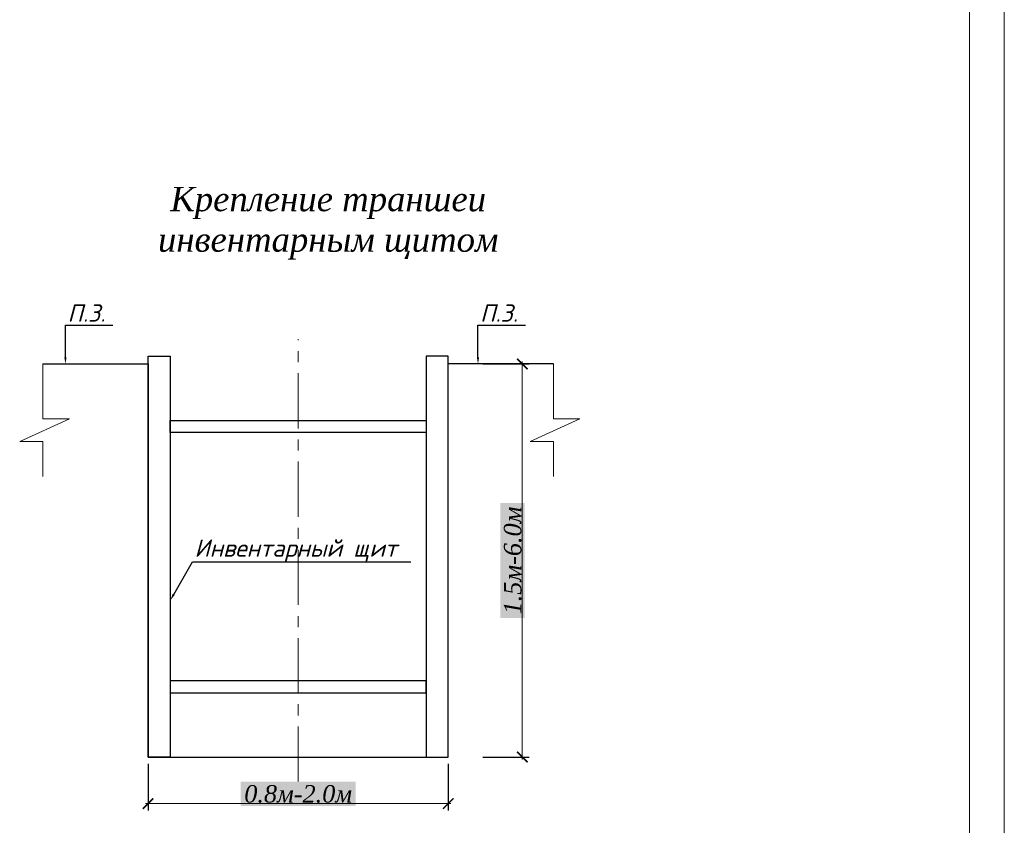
# Model space of a CAD drawing. Extents: x 0 to 362422, y 0 to 4201735.
# Tile 72 of 256: x 360652 to 360794, y 4199217 to 4199333. Entities that reach past the tile are written whole.
import ezdxf
from ezdxf import colors
from ezdxf.entities.mleader import LeaderData, LeaderLine
from ezdxf.math import Vec2, Vec3

# ---------------------------------------------------------------- set-up
doc = ezdxf.new("R2010")
doc.units = 0
doc.header["$LTSCALE"] = 0.5
doc.header["$MEASUREMENT"] = 0
doc.header["$PDMODE"] = 32
doc.header["$PDSIZE"] = 0.3
doc.linetypes.add('осевая', pattern=[50.8, 31.75, -6.35, 6.35, -6.35])
doc.styles.add('ISOCPEUR', font='isocpeui.ttf', dxfattribs={"height": 250})
doc.styles.add('Times', font='timesi.ttf', dxfattribs={"height": 2})
doc.linetypes.add('119_1_5', pattern='A,4,-1,[129,yszn.shx,S=0.5,R=0,X=0,Y=0],0.35,[131,yszn.shx,S=0.5,R=0,X=0,Y=0],3.3,[130,yszn.shx,S=0.5,R=0,X=0,Y=0],0.35,[128,yszn.shx,S=0.5,R=0,X=0,Y=0],-1', length=10)
doc.dimstyles.new('!Oxunjon', dxfattribs={"dimtxt": 2, "dimasz": 1.5, "dimexe": 1, "dimexo": 0.0625, "dimgap": 0.09, "dimtad": 1, "dimdec": 1, "dimzin": 0, "dimdsep": 46, "dimtxsty": 'Standard', "dimblk": 'ARCHTICK', "dimcen": 0.3, "dimdle": 0.35, "dimclrd": 1, "dimclre": 1, "dimclrt": 1, "dimadec": 0, "dimazin": 0, "dimtfac": 1, "dimtdec": 1, "dimtofl": 0, "dimtmove": 0, "dimatfit": 3, "dimldrblk": 'ARCHTICK', "dimfxl": 1, "dimtolj": 1, "dimtzin": 0, "dimlwd": 0, "dimarcsym": 1})

# ---------------------------------------------------------------- blocks, each defined once
blk = doc.blocks.new('_ArchTick')
at = {"color": 0, "linetype": 'ByBlock', "const_width": 0.15}
blk.add_lwpolyline([(-0.5, -0.5), (0.5, 0.5)], dxfattribs=at)
blk = doc.blocks.new('*D546')
at = {"color": 1, "lineweight": -2, "transparency": 16777216}
for p, q in [((360670.42, 4199225.72), (360670.42, 4199219.02)), ((360713.63, 4199225.72), (360713.63, 4199219.02))]:
    blk.add_line(p, q, dxfattribs=at)
at = {"color": 1, "lineweight": 0, "transparency": 16777216}
blk.add_line((360670.07, 4199220.02), (360713.98, 4199220.02), dxfattribs=at)
at = {"layer": 'Defpoints', "color": 0, "lineweight": 50, "transparency": 16777216}
for p in [(360670.42, 4199226.72), (360713.63, 4199226.72), (360713.63, 4199220.02)]:
    blk.add_point(p, dxfattribs=at)
at = {"color": 1, "lineweight": 0, "transparency": 16777216, "xscale": 1.5, "yscale": 1.5, "zscale": 1.5, "rotation": 180}
blk.add_blockref('_ArchTick', (360670.42, 4199220.02), dxfattribs=at)
at = {"color": 1, "lineweight": 0, "transparency": 16777216, "xscale": 1.5, "yscale": 1.5, "zscale": 1.5}
blk.add_blockref('_ArchTick', (360713.63, 4199220.02), dxfattribs=at)
at = {"color": 1, "transparency": 16777216, "insert": (360692.03, 4199221.4), "char_height": 2, "attachment_point": 5, "style": 'Times', "bg_fill": 1, "box_fill_scale": 1.25, "bg_fill_color": 7, "bg_fill_true_color": 16777215, "bg_fill_transparency": 0}
blk.add_mtext('\\A1;{\\H1.25x;0.8м-2.0м}', dxfattribs=at)
blk = doc.blocks.new('*D547')
at = {"color": 1, "lineweight": -2, "transparency": 16777216}
for p, q in [((360718.59, 4199283.26), (360725.29, 4199283.26)), ((360718.59, 4199226.72), (360725.29, 4199226.72))]:
    blk.add_line(p, q, dxfattribs=at)
at = {"color": 1, "lineweight": 0, "transparency": 16777216}
blk.add_line((360724.29, 4199226.37), (360724.29, 4199283.61), dxfattribs=at)
at = {"layer": 'Defpoints', "color": 0, "lineweight": 50, "transparency": 16777216}
for p in [(360717.59, 4199283.26), (360724.29, 4199283.26), (360717.59, 4199226.72)]:
    blk.add_point(p, dxfattribs=at)
at = {"color": 1, "lineweight": 0, "transparency": 16777216, "xscale": 1.5, "yscale": 1.5, "zscale": 1.5}
for p, rotation in [((360724.29, 4199283.26), 90), ((360724.29, 4199226.72), 270)]:
    blk.add_blockref('_ArchTick', p, dxfattribs=dict(at, rotation=rotation))
at = {"color": 1, "transparency": 16777216, "insert": (360722.92, 4199254.99), "char_height": 2, "attachment_point": 5, "rotation": 90, "style": 'Times', "bg_fill": 1, "box_fill_scale": 1.25, "bg_fill_color": 7, "bg_fill_true_color": 16777215, "bg_fill_transparency": 0}
blk.add_mtext('\\A1;{\\H1.25x;1.5м-6.0м}', dxfattribs=at)

msp = doc.modelspace()

# ---------------------------------------------------------------- linework, layer by layer
at = {"linetype": 'осевая', "lineweight": 9, "ltscale": 0.5}
msp.add_line((360692.028, 4199223.191, 267.491), (360692.028, 4199286.845, 267.491), dxfattribs=at)
at = {"lineweight": 30}
for p, q in [((360655.296, 4199283.26, 267.491), (360670.425, 4199283.26, 267.491)), ((360728.761, 4199283.26, 267.491), (360713.632, 4199283.26, 267.491)), ((360670.425, 4199226.722, 267.491), (360713.632, 4199226.722, 267.491))]:
    msp.add_line(p, q, dxfattribs=at)
at = {"color": 244, "lineweight": 30, "true_color": 0x991b1e}
for p, q in [((360670.425, 4199283.26, 267.491), (360670.425, 4199226.722, 267.491)), ((360713.632, 4199226.722, 267.491), (360713.632, 4199283.26, 267.491))]:
    msp.add_line(p, q, dxfattribs=at)
at = {"lineweight": 9, "elevation": 267.491}
for points in [[(360655.296, 4199283.26), (360655.296, 4199275.37), (360659.108, 4199275.37), (360651.949, 4199272.113), (360655.296, 4199272.113), (360655.296, 4199267.055)], [(360655.296, 4199283.26), (360670.425, 4199283.26), (360670.425, 4199226.722), (360713.632, 4199226.722), (360713.632, 4199283.26), (360728.761, 4199283.26)], [(360728.761, 4199283.26), (360728.761, 4199275.37), (360732.573, 4199275.37), (360725.414, 4199272.113), (360728.761, 4199272.113), (360728.761, 4199267.055)]]:
    msp.add_lwpolyline(points, dxfattribs=at)
at = {"color": 244, "linetype": '119_1_5', "lineweight": 30, "ltscale": 2, "true_color": 0x991b1e, "elevation": 267.491}
for points in [[(360670.425, 4199284.376), (360673.627, 4199284.376), (360673.627, 4199226.722), (360670.425, 4199226.722)], [(360713.632, 4199284.376), (360710.43, 4199284.376), (360710.43, 4199226.722), (360713.632, 4199226.722)]]:
    msp.add_lwpolyline(points, close=True, dxfattribs=at)
at = {"linetype": '119_1_5', "lineweight": 30, "elevation": 267.491}
for points in [[(360673.627, 4199275.131), (360710.43, 4199275.131), (360710.43, 4199273.415), (360673.627, 4199273.415)], [(360673.627, 4199235.968), (360710.43, 4199235.968), (360710.43, 4199237.684), (360673.627, 4199237.684)]]:
    msp.add_lwpolyline(points, close=True, dxfattribs=at)
at = {"layer": 'Defpoints', "color": 0, "lineweight": 13}
for p, q in [((360793.664, 4199120.202, 267.491), (360793.664, 4199540.202, 267.491)), ((360788.664, 4199125.202, 267.491), (360788.664, 4199535.202, 267.491))]:
    msp.add_line(p, q, dxfattribs=at)

# ---------------------------------------------------------------- texts
at = {"lineweight": 9, "insert": (360661.564, 4199308.742, 267.491), "char_height": 3.5, "attachment_point": 1, "style": 'Times'}
msp.add_mtext_dynamic_manual_height_columns('\\pxqc;Крепление траншеи инвентарным щитом', width=69.58222, gutter_width=8.125, heights=[0], dxfattribs=at)

# ---------------------------------------------------------------- dimensions: what is measured, and where the dimension line sits
at = {"color": 18, "true_color": 0x000000}
dim = msp.add_linear_dim(base=(360724.289, 4199283.26, 267.491), p1=(360717.591, 4199226.722, 267.491), p2=(360717.591, 4199283.26, 267.491), angle=90, text='{\\H1.25x;1.5м-6.0м}', dimstyle='!Oxunjon', override={"dimexo": 1, "dimgap": 0.1, "dimtxsty": 'Times', "dimcen": 0.9, "dimclrt": 1, "dimfxl": 200, "dimfxlon": 1, "dimtfill": 2, "dimtfillclr": 7, "dimarcsym": 2}, dxfattribs=at)
dim.commit()
dim.dimension.update_dxf_attribs({"geometry": '*D547', "text_midpoint": (360722.917, 4199254.991, 267.491)})
dim = msp.add_linear_dim(base=(360713.632, 4199220.025, 267.491), p1=(360670.425, 4199226.722, 267.491), p2=(360713.632, 4199226.722, 267.491), text='{\\H1.25x;0.8м-2.0м}', dimstyle='!Oxunjon', override={"dimexo": 1, "dimgap": 0.1, "dimtxsty": 'Times', "dimcen": 0.9, "dimclrt": 1, "dimfxl": 200, "dimfxlon": 1, "dimtfill": 2, "dimtfillclr": 7, "dimarcsym": 2}, dxfattribs=at)
dim.commit()
dim.dimension.update_dxf_attribs({"geometry": '*D546', "text_midpoint": (360692.028, 4199221.396, 267.491)})

# ---------------------------------------------------------------- leaders
at = {"lineweight": 9}
ml = msp.add_multileader_mtext('Standard', dxfattribs=at)
ml.set_content('П.З.', color=256, style='ISOCPEUR')
ml.set_leader_properties()
ml.build(insert=Vec2(0, 0))
ml.multileader.update_dxf_attribs({"text_left_attachment_type": 6, "text_right_attachment_type": 6, "dogleg_length": 0.36, "arrow_head_size": 0.975})
ctx = ml.context
ctx.base_point, ctx.char_height, ctx.arrow_head_size, ctx.landing_gap_size, ctx.plane_origin = Vec3(360658.768, 4199288.842, 267.491), 2.5, 0.975, 0.065, Vec3(360791.401, 4199288.431, 267.491)
ctx.left_attachment, ctx.right_attachment = 6, 6
notes = []
notes.append((ctx, [(0, (1, 1, 0), (360658.534, 4199288.842, 267.491), (1, 0), 0.234, [(0, [(360658.534, 4199283.26, 267.491)], 0, [])])]))
ctx.mtext.insert, ctx.mtext.flow_direction = Vec3(360658.833, 4199291.842, 267.491), 5
ml = msp.add_multileader_mtext('Standard', dxfattribs=at)
ml.set_content('П.З.', color=256, style='ISOCPEUR')
ml.set_leader_properties()
ml.build(insert=Vec2(0, 0))
ml.multileader.update_dxf_attribs({"text_left_attachment_type": 6, "text_right_attachment_type": 6, "dogleg_length": 0.36, "arrow_head_size": 0.975})
ctx = ml.context
ctx.base_point, ctx.char_height, ctx.arrow_head_size, ctx.landing_gap_size, ctx.plane_origin = Vec3(360718.147, 4199288.842, 267.491), 2.5, 0.975, 0.065, Vec3(360850.78, 4199288.431, 267.491)
ctx.left_attachment, ctx.right_attachment = 6, 6
notes.append((ctx, [(0, (1, 1, 0), (360717.913, 4199288.842, 267.491), (1, 0), 0.234, [(0, [(360717.913, 4199283.26, 267.491)], 0, [])])]))
ctx.mtext.insert, ctx.mtext.flow_direction = Vec3(360718.212, 4199291.842, 267.491), 5
ml = msp.add_multileader_mtext('Standard', dxfattribs=at)
ml.set_content('Инвентарный щит', color=256, style='ISOCPEUR')
ml.set_leader_properties()
ml.build(insert=Vec2(0, 0))
ml.multileader.update_dxf_attribs({"text_left_attachment_type": 6, "text_right_attachment_type": 6, "dogleg_length": 0.36, "arrow_head_size": 0.975})
ctx = ml.context
ctx.base_point, ctx.char_height, ctx.arrow_head_size, ctx.landing_gap_size, ctx.plane_origin = Vec3(360677.039, 4199254.782, 267.491), 2.5, 0.975, 0.065, Vec3(360806.494, 4199254.434, 267.491)
ctx.left_attachment, ctx.right_attachment = 6, 6
notes.append((ctx, [(0, (1, 1, 0), (360676.805, 4199254.782, 267.491), (1, 0), 0.234, [(0, [(360673.627, 4199249.263, 267.491)], 0, [])])]))
ctx.mtext.insert, ctx.mtext.flow_direction = Vec3(360677.104, 4199258.032, 267.491), 5
for ctx, leaders in notes:
    for number, flags, end, landing, length, lines in leaders:
        leader = LeaderData()
        leader.index, (leader.has_last_leader_line, leader.has_dogleg_vector, leader.attachment_direction) = number, flags
        leader.last_leader_point, leader.dogleg_vector, leader.dogleg_length = Vec3(end), Vec3(landing), length
        for number, points, colour, breaks in lines:
            line = LeaderLine()
            line.index, line.vertices, line.color, line.breaks = number, Vec3.list(points), colors.encode_raw_color(colour), breaks
            leader.lines.append(line)
        ctx.leaders.append(leader)

doc.saveas('drawing.dxf')
